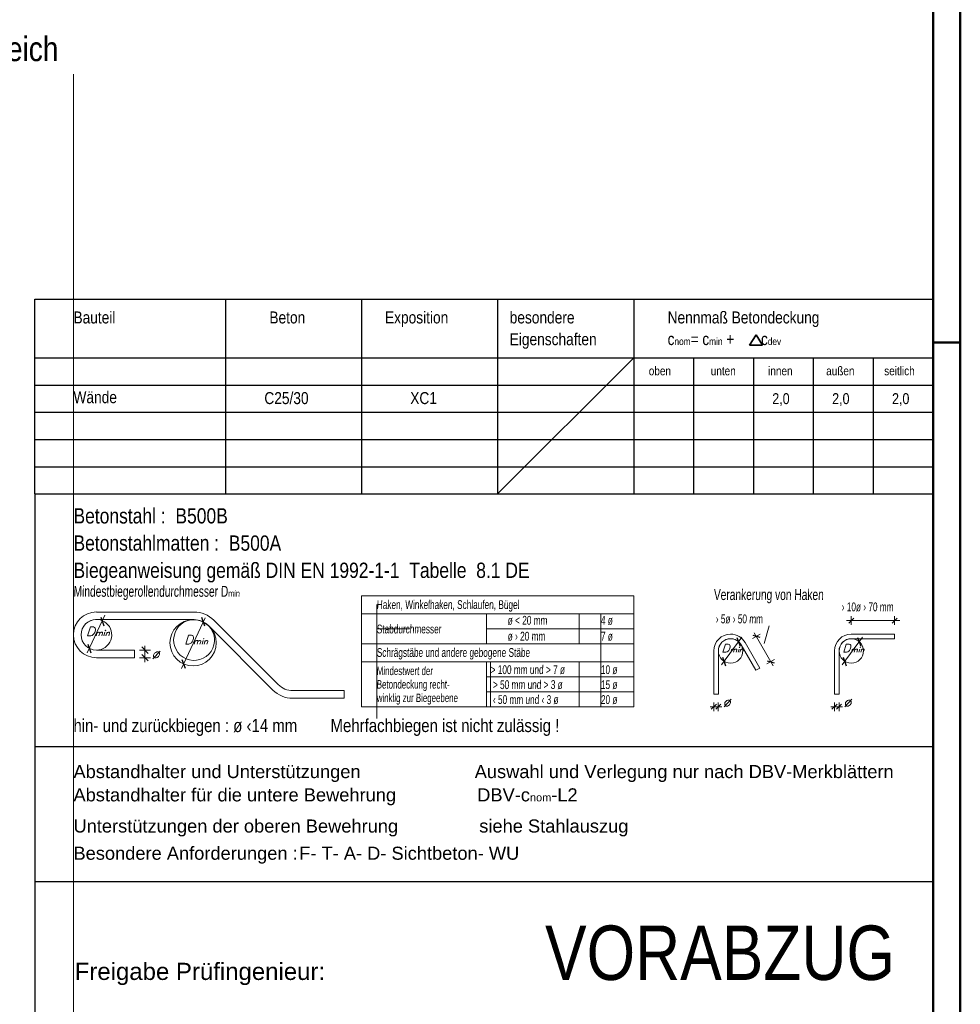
# Model space of a CAD drawing. Header units: millimetres. Extents: x -4.8 to 43.1, y -12 to 21.7.
# Tile 40 of 42: x 25.4 to 29.7, y 4.4 to 8.9. Entities that reach past the tile are written whole.
import ezdxf
from ezdxf.enums import TextEntityAlignment as Align

# ---------------------------------------------------------------- set-up
doc = ezdxf.new("R2010")
doc.units = ezdxf.units.MM
doc.styles.add('Arial', font='arial.ttf')
doc.styles.add('Arial Narrow', font='ARIALN.TTF')
doc.styles.add('Italic', font='Italic', dxfattribs={"width": 1.15})
doc.styles.add('msoutlook', font='msoutlook', dxfattribs={"width": 0.7, "oblique": 1.570796})

msp = doc.modelspace()

# ---------------------------------------------------------------- linework, layer by layer
at = {"color": 4, "linetype": 'Continuous', "lineweight": 50}
for p, q in [((29.725, 0), (29.725, 21.025)), ((29.6, 0.125), (29.6, 20.9))]:
    msp.add_line(p, q, dxfattribs=at)
at = {"color": 9, "linetype": 'Continuous', "lineweight": 0}
for p, q in [((25.652373, 3.675), (25.652373, 8.657972)), ((27.6, 6.729534), (28.225, 7.354534)), ((27.044812, 6.222133), (27.044812, 6.178344)), ((27.044812, 6.178344), (27.044812, 6.040845)), ((28.074112, 5.752094), (28.074112, 6.178344)), ((27.044812, 6.109595), (27.195032, 6.109595)), ((27.044812, 6.040845), (27.044812, 5.698633)), ((27.567713, 5.752094), (27.567713, 5.958344))]:
    msp.add_line(p, q, dxfattribs=at)
at = {"color": 3, "linetype": 'Continuous', "lineweight": 25}
for p, q in [((25.475, 6.729534), (25.475, 7.62394)), ((25.475, 7.62394), (29.6, 7.62394)), ((26.35, 7.62394), (26.35, 6.729534)), ((26.975, 7.62394), (26.975, 6.729534)), ((27.6, 7.62394), (27.6, 6.729534)), ((28.225, 7.62394), (28.225, 6.729534)), ((29.6, 7.62394), (29.6, 6.729534)), ((25.475, 7.354534), (29.6, 7.354534)), ((28.5, 7.354534), (28.5, 6.729534)), ((28.775, 7.354534), (28.775, 6.729534)), ((29.05, 7.354534), (29.05, 6.729534)), ((29.325, 7.354534), (29.325, 6.729534)), ((29.6, 7.354534), (29.6, 6.729534)), ((25.475, 7.229534), (29.6, 7.229534)), ((25.475, 7.104534), (29.6, 7.104534)), ((25.475, 6.979534), (29.6, 6.979534)), ((25.475, 6.854534), (29.6, 6.854534)), ((25.475, 6.729534), (25.475, 4.2325)), ((25.475, 6.729534), (29.6, 6.729534)), ((29.6, 4.2325), (29.6, 6.729534)), ((25.793356, 6.122062), (25.778845, 6.16193)), ((26.255743, 6.121627), (26.241232, 6.161495)), ((29.212474, 6.135493), (29.236473, 6.159493)), ((29.411438, 6.135493), (29.435437, 6.159493)), ((28.699194, 6.070193), (28.713705, 6.030325)), ((28.771672, 6.079964), (28.804406, 6.070994)), ((29.253588, 6.070193), (29.268098, 6.030325)), ((25.717755, 6.039348), (25.732266, 5.99948)), ((25.995728, 5.997101), (25.965729, 6.027101)), ((25.995728, 5.962101), (25.965729, 5.992101)), ((28.632697, 5.980251), (28.647209, 5.940384)), ((29.187091, 5.980251), (29.201602, 5.940384)), ((26.150647, 5.968969), (26.165157, 5.929102)), ((28.838227, 5.96316), (28.870961, 5.95419)), ((28.604778, 5.764094), (28.580777, 5.740095)), ((28.601778, 5.740095), (28.625778, 5.764094)), ((29.159171, 5.764094), (29.135171, 5.740095)), ((29.156171, 5.740095), (29.180171, 5.764094)), ((25.475, 5.569097), (29.6, 5.569097)), ((25.475, 4.949049), (29.6, 4.949049))]:
    msp.add_line(p, q, dxfattribs=at)
at = {"color": 2, "linetype": 'Continuous', "lineweight": 35}
for p, q in [((28.757675, 7.412624), (28.786835, 7.460037)), ((28.786835, 7.460037), (28.815995, 7.412624)), ((28.815995, 7.412624), (28.757675, 7.412624))]:
    msp.add_line(p, q, dxfattribs=at)
at = {"color": 4, "linetype": 'Continuous', "lineweight": 50, "ltscale": 4}
msp.add_line((29.725, 7.425), (29.6, 7.425), dxfattribs=at)
at = {"color": 5, "linetype": 'Continuous', "lineweight": 18}
for p, q in [((26.975, 6.260844), (26.975, 5.752094)), ((26.975, 6.260844), (28.225, 6.260844)), ((28.225, 6.260844), (28.225, 5.752094)), ((25.715498, 5.999928), (25.796167, 6.172922)), ((25.757686, 6.187101), (26.206124, 6.187101)), ((26.206124, 6.152101), (25.757686, 6.152101)), ((26.148998, 5.928206), (26.256991, 6.159797)), ((26.975, 6.178344), (28.225, 6.178344)), ((27.548675, 6.178344), (27.548675, 6.040845)), ((27.975, 6.178344), (27.975, 6.040845)), ((29.224474, 6.167494), (29.224474, 6.127494)), ((29.423437, 6.167494), (29.423437, 6.127494)), ((26.568375, 5.828683), (26.272415, 6.124642)), ((26.593124, 5.853431), (26.297163, 6.149391)), ((27.548675, 6.109595), (28.225, 6.109595)), ((28.824137, 6.042689), (28.846971, 6.123276)), ((29.202078, 6.147494), (29.447167, 6.147494)), ((28.627696, 5.945105), (28.720981, 6.071282)), ((28.805415, 6.085381), (28.770661, 6.065578)), ((28.778749, 6.091782), (28.864954, 5.940494)), ((29.182089, 5.945105), (29.275375, 6.071282)), ((29.224474, 6.085516), (29.423437, 6.085516)), ((29.423437, 6.064515), (29.224474, 6.064515)), ((29.423437, 6.064515), (29.423437, 6.085516)), ((25.980729, 5.957101), (25.980729, 6.032101)), ((26.975, 6.040845), (28.225, 6.040845)), ((28.785508, 5.91931), (28.718953, 6.036113)), ((28.737198, 6.04651), (28.803755, 5.929706)), ((25.757686, 6.012101), (25.932686, 6.012101)), ((25.757686, 5.977101), (25.932686, 5.977101)), ((25.932686, 5.977101), (25.932686, 6.012101)), ((25.955728, 6.012101), (26.005729, 6.012101)), ((25.955728, 5.977101), (26.005729, 5.977101)), ((28.59283, 6.008266), (28.59283, 5.809302)), ((28.61383, 6.008266), (28.61383, 5.809302)), ((29.147223, 5.809302), (29.147223, 6.008266)), ((29.168223, 6.008266), (29.168223, 5.809302)), ((26.975, 5.958344), (28.225, 5.958344)), ((27.548675, 5.958344), (27.548675, 5.752094)), ((27.975, 5.958344), (27.975, 5.752094)), ((28.785508, 5.91931), (28.803755, 5.929706)), ((28.871971, 5.968577), (28.837217, 5.948773)), ((27.548675, 5.889594), (28.225, 5.889594)), ((28.61383, 5.856291), (28.61383, 5.896291)), ((26.659415, 5.825973), (26.895253, 5.825973)), ((26.895253, 5.790973), (26.659415, 5.790973)), ((26.895253, 5.825973), (26.895253, 5.790973)), ((27.548675, 5.820844), (28.225, 5.820844)), ((28.61383, 5.809302), (28.59283, 5.809302)), ((29.168223, 5.809302), (29.147223, 5.809302)), ((26.975, 5.752094), (28.225, 5.752094)), ((28.629777, 5.752094), (28.576777, 5.752094)), ((28.592778, 5.732094), (28.592778, 5.772094)), ((28.613778, 5.772094), (28.613778, 5.732094)), ((29.184171, 5.752094), (29.131171, 5.752094)), ((29.147171, 5.732094), (29.147171, 5.772094)), ((29.168171, 5.772094), (29.168171, 5.732094))]:
    msp.add_line(p, q, dxfattribs=at)
for centre, radius in [((26.201499, 6.045331), 0.10625), ((28.67008, 6.008266), 0.056035), ((29.224474, 6.008266), 0.056034)]:
    msp.add_circle(centre, radius, dxfattribs=at)
for centre, radius, start, end in [((25.757686, 6.082414), 0.105313, 90, 270), ((25.757686, 6.082414), 0.070312, 90, 180), ((25.757686, 6.082414), 0.070312, 270, 119.674737), ((26.206124, 6.058351), 0.12875, 45, 90), ((26.206124, 6.058351), 0.09375, 44.999784, 90), ((25.757686, 6.082414), 0.070312, 180, 270), ((28.67008, 6.008266), 0.07725, 90, 180), ((28.67008, 6.008266), 0.05625, 90, 180), ((28.67008, 6.008266), 0.07725, 29.674734, 90), ((28.67008, 6.008266), 0.05625, 29.674636, 90), ((29.224474, 6.008266), 0.07725, 90, 180), ((29.224474, 6.008266), 0.05625, 90, 180), ((26.659415, 5.919723), 0.09375, 225.000216, 270), ((26.659415, 5.919723), 0.12875, 225, 270)]:
    msp.add_arc(centre, radius, start, end, dxfattribs=at)
at = {"color": 9, "linetype": 'Continuous', "lineweight": 0}
msp.add_arc((26.206124, 6.058351), 0.09375, 90, 44.999784, dxfattribs=at)

# ---------------------------------------------------------------- texts
at = {"color": 4, "lineweight": 50, "style": 'Arial Narrow'}
for s, p in [('Bewehrung Pos. 3 und 38 im Bereich', (23.455597, 8.717524)), ('Stahleinbauteil örtl. ablängen', (23.455597, 8.515024))]:
    msp.add_text(s, height=0.1125, dxfattribs=at).set_placement(p)
at = {"color": 2, "lineweight": 35}
for s, height, style, p in [('Bauteil', 0.055, 'Arial Narrow', (25.652373, 7.512624)), ('Beton', 0.055, 'Arial Narrow', (26.552068, 7.512624)), ('Exposition', 0.055, 'Arial Narrow', (27.082904, 7.512624)), ('besondere', 0.055, 'Arial Narrow', (27.655642, 7.512624)), ('Nennmaß Betondeckung', 0.055, 'Arial Narrow', (28.380952, 7.512624)), ('Eigenschaften', 0.055, 'Arial Narrow', (27.655642, 7.412624)), ('Wände', 0.055, 'Arial Narrow', (25.652373, 7.146374)), ('C25/30', 0.055, 'Arial Narrow', (26.529001, 7.142296)), ('XC1', 0.055, 'Arial Narrow', (27.199016, 7.142296)), ('2,0', 0.05, 'Arial Narrow', (28.861565, 7.142296)), ('2,0', 0.05, 'Arial Narrow', (29.136565, 7.142296)), ('2,0', 0.05, 'Arial Narrow', (29.411565, 7.142296)), ('Betonstahl :  B500B', 0.07, 'Arial Narrow', (25.652373, 6.593776)), ('Betonstahlmatten :  B500A', 0.07, 'Arial Narrow', (25.652373, 6.468776)), ('Biegeanweisung gemäß DIN EN 1992-1-1  Tabelle  8.1 DE', 0.07, 'Arial Narrow', (25.652373, 6.343776)), ('hin- und zurückbiegen : ø ‹14 mm        Mehrfachbiegen ist nicht zulässig !', 0.06, 'Arial Narrow', (25.652373, 5.635731)), ('Abstandhalter und Unterstützungen', 0.06, 'Arial', (25.652373, 5.424051)), ('Auswahl und Verlegung nur nach DBV-Merkblättern', 0.06, 'Arial', (27.494988, 5.424049)), ('Unterstützungen der oberen Bewehrung                siehe Stahlauszug', 0.06, 'Arial', (25.652373, 5.174049)), ('Besondere Anforderungen :', 0.06, 'Arial', (25.652373, 5.049049))]:
    msp.add_text(s, height=height, dxfattribs=dict(at, style=style)).set_placement(p)
at = {"color": 3, "lineweight": 25, "style": 'Arial Narrow'}
for s, p in [('oben', (28.294466, 7.274621)), ('unten', (28.579113, 7.274621)), ('innen', (28.842561, 7.274621)), ('außen', (29.109039, 7.274621)), ('seitlich', (29.375516, 7.274621))]:
    msp.add_text(s, height=0.04, dxfattribs=at).set_placement(p)
at = {"color": 3, "lineweight": 25, "style": 'msoutlook', "oblique": 1.570796, "width": 0.7}
for s, height, p in [('Verankerung von Haken', 0.05, (28.59283, 6.242052)), ('Haken, Winkelhaken, Schlaufen, Bügel', 0.0405, (27.044812, 6.200844)), ('ø < 20 mm', 0.0405, (27.646221, 6.128669)), ('4 ø', 0.0405, (28.074112, 6.128669)), ('Stabdurchmesser', 0.0405, (27.044812, 6.088758)), ('ø › 20 mm', 0.0405, (27.646221, 6.055781)), ('7 ø', 0.0405, (28.074112, 6.055781)), ('Schrägstäbe und andere gebogene Stäbe', 0.0405, (27.044812, 5.980959)), ('Mindestwert der', 0.03875, (27.044812, 5.897325)), ('> 100 mm und > 7 ø', 0.0405, (27.567713, 5.901953)), ('10 ø', 0.0405, (28.074112, 5.901953)), ('Betondeckung recht-', 0.03875, (27.044812, 5.835325)), (' > 50 mm und > 3 ø', 0.0405, (27.567713, 5.833202)), ('15 ø', 0.0405, (28.074112, 5.833202)), ('winklig zur Biegeebene', 0.03875, (27.044812, 5.773326)), (' ‹ 50 mm und ‹ 3 ø', 0.0405, (27.567713, 5.764452)), ('20 ø', 0.0405, (28.074112, 5.764452))]:
    msp.add_text(s, height=height, dxfattribs=at).set_placement(p)
for s, p in [('› 10ø › 70 mm', (29.180062, 6.210628)), ('› 5ø › 50 mm', (28.601604, 6.155436))]:
    msp.add_text(s, height=0.0405, dxfattribs=at).set_placement(p, align=Align.MIDDLE_LEFT)
at = {"color": 3, "lineweight": 25, "style": 'Italic', "width": 1.15}
for p in [(26.010459, 5.996778), (28.633404, 5.775566), (29.187797, 5.775566)]:
    msp.add_text('ø', height=0.0405, dxfattribs=at).set_placement(p, align=Align.MIDDLE_LEFT)
at = {"color": 9, "lineweight": 0}
for s, height, style, p in [('F- T- A- D- Sichtbeton- WU', 0.06, 'Arial', (26.689116, 5.049047)), ('VORABZUG', 0.25, 'Arial Narrow', (27.817981, 4.49681)), ('Freigabe Prüfingenieur:', 0.07875, 'Arial', (25.658312, 4.496811))]:
    msp.add_text(s, height=height, dxfattribs=dict(at, style=style)).set_placement(p)
at = {"color": 2, "lineweight": 35, "attachment_point": 7, "line_spacing_factor": 0.9}
for s, insert, char_height, style in [('c{\\A1;\\H.6x;\\S^ nom;}= c{\\A1;\\H.6x;\\S^ min;} +       c{\\A1;\\H.6x;\\S^ dev;}', (28.380952, 7.412624), 0.055, 'Arial Narrow'), ('Abstandhalter für die untere Bewehrung                DBV-c{\\A1;\\H.6x;\\S^ nom;}-L2', (25.652373, 5.29905), 0.06, 'Arial')]:
    msp.add_mtext(s, dxfattribs=dict(at, insert=insert, char_height=char_height, style=style))
at = {"color": 3, "lineweight": 25, "line_spacing_factor": 0.9}
for s, insert, char_height, attachment_point, style in [('Mindestbiegerollendurchmesser D{\\A1;\\H.6x;\\S^ min;}', (25.652373, 6.242052), 0.05, 7, 'msoutlook'), ('D{\\A1;\\H.6x;\\S^ min;}', (25.764549, 6.11838), 0.0405, 2, 'Italic'), ('D{\\A1;\\H.6x;\\S^ min;}', (26.215118, 6.080533), 0.0405, 2, 'Italic'), ('D{\\A1;\\H.6x;\\S^ min;}', (28.678824, 6.039495), 0.0375, 2, 'Italic'), ('D{\\A1;\\H.6x;\\S^ min;}', (29.233093, 6.039495), 0.0375, 2, 'Italic')]:
    msp.add_mtext(s, dxfattribs=dict(at, insert=insert, char_height=char_height, attachment_point=attachment_point, style=style))

doc.saveas('drawing.dxf')
